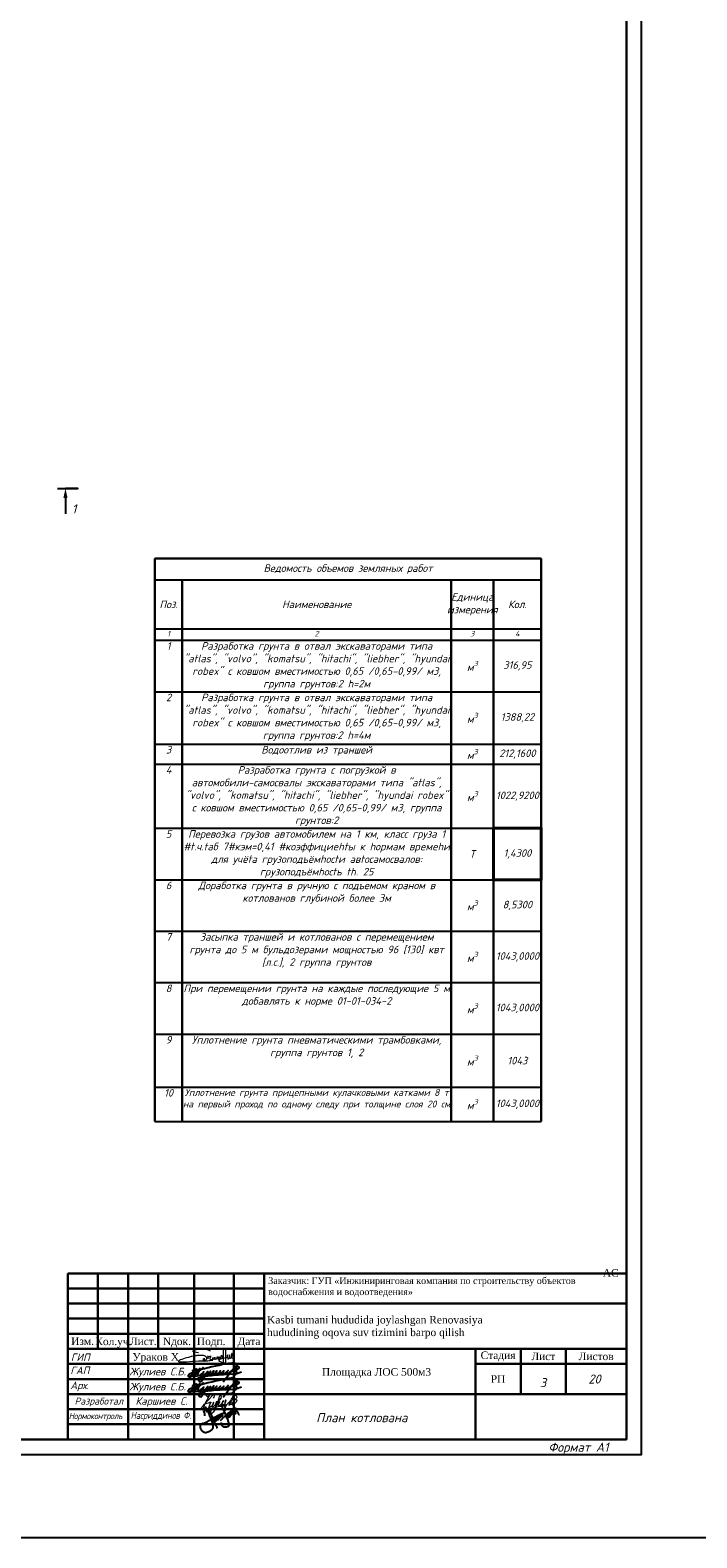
# Model space of a CAD drawing. Extents: x -119078 to 1619993, y 264752 to 340742.
# Tile 28 of 220: x 163047 to 185125, y 264752 to 314696. Entities that reach past the tile are written whole.
import ezdxf
from ezdxf.enums import TextEntityAlignment as Align

# ---------------------------------------------------------------- set-up
doc = ezdxf.new("R2010")
doc.units = 0
doc.header["$MEASUREMENT"] = 0
doc.linetypes.add('CONTI', pattern=[0])
doc.layers.get('0').update_dxf_attribs({"color": 250, "linetype": 'CONTI'})
for name, color, linetype in [('BC-Form$1$SHEET-TEXT', 7, 'Continuous'), ('PDF _Геометрия', 250, 'Continuous'), ('PDF _Сплошная заливка', 7, 'Continuous'), ('PDF _Текст', 7, 'Continuous'), ('SHTAMP', 250, 'Continuous')]:
    doc.layers.add(name, color=color, linetype=linetype)
doc.layers.add('Графа', color=7, linetype='Continuous', lineweight=30)
doc.layers.add('НАДПИСИ', color=7, linetype='Continuous', lineweight=13)
doc.layers.add('ПОДПИСИ', color=7, linetype='Continuous', lineweight=25, true_color=0xffffff)
doc.styles.add('ICOCPEUR', font='isocpeui.ttf')
doc.styles.add('ISO', font='times.ttf')
doc.styles.add('ISOCPEUR', font='isocpeui.ttf')
doc.styles.add('PDF ISOCPEUR Italic', font='isocpeui.ttf')
doc.styles.add('style2', font='times.ttf', dxfattribs={"height": 350})
doc.styles.add('ГОСТ 250', font='isocpeui.ttf', dxfattribs={"height": 250})
doc.styles.add('ГОСТ 300', font='isocpeui.ttf', dxfattribs={"height": 250})
doc.styles.add('ГОСТ 350', font='isocpeui.ttf', dxfattribs={"height": 350})

# ---------------------------------------------------------------- blocks, each defined once
blk = doc.blocks.new('*T663')
at = {"color": 5, "lineweight": 30, "transparency": 16777216}
for p, q in [((0, 0), (12793, 0)), ((0, 0), (0, -18643)), ((12793, -700), (12793, 0)), ((0, 0), (12793, 0)), ((0, -700), (0, 0)), ((12793, 0), (12793, -700)), ((0, -2330), (0, -700)), ((909, -700), (909, -2330)), ((909, -2330), (909, -700)), ((9807, -700), (9807, -2330)), ((9807, -2330), (9807, -700)), ((11218, -700), (11218, -2330)), ((11218, -2330), (11218, -700)), ((12793, -700), (12793, -2330)), ((12793, -2330), (12793, -700)), ((0, -2703), (0, -2330)), ((909, -2330), (909, -2703)), ((909, -2703), (909, -2330)), ((9807, -2330), (9807, -2703)), ((9807, -2703), (9807, -2330)), ((11218, -2330), (11218, -2703)), ((11218, -2703), (11218, -2330)), ((12793, -2330), (12793, -2703)), ((12793, -2703), (12793, -2330)), ((0, -4408), (0, -2703)), ((909, -2703), (909, -4408)), ((909, -4408), (909, -2703)), ((9807, -2703), (9807, -4408)), ((9807, -4408), (9807, -2703)), ((11218, -2703), (11218, -4408)), ((12793, -2703), (12793, -18643)), ((0, -6143), (0, -4408)), ((909, -4408), (909, -6143)), ((909, -6143), (909, -4408)), ((9807, -4408), (9807, -6143)), ((9807, -6143), (9807, -4408)), ((11218, -4408), (11218, -6143)), ((0, -6810), (0, -6143)), ((909, -6143), (909, -6810)), ((909, -6810), (909, -6143)), ((9807, -6143), (9807, -6810)), ((9807, -6810), (9807, -6143)), ((11218, -6143), (11218, -6810)), ((0, -8931), (0, -6810)), ((909, -6810), (909, -8931)), ((909, -8931), (909, -6810)), ((9807, -6810), (9807, -8931)), ((9807, -8931), (9807, -6810)), ((11218, -6810), (11218, -8931)), ((0, -10636), (0, -8931)), ((909, -8931), (909, -10636)), ((909, -10636), (909, -8931)), ((9807, -8931), (9807, -10636)), ((9807, -10636), (9807, -8931)), ((11218, -8931), (11218, -10636)), ((0, -12341), (0, -10636)), ((909, -10636), (909, -12341)), ((909, -12341), (909, -10636)), ((9807, -10636), (9807, -12341)), ((9807, -12341), (9807, -10636)), ((11218, -10636), (11218, -12341)), ((0, -14046), (0, -12341)), ((909, -12341), (909, -14046)), ((909, -14046), (909, -12341)), ((9807, -12341), (9807, -14046)), ((9807, -14046), (9807, -12341)), ((11218, -12341), (11218, -14046)), ((0, -15751), (0, -14046)), ((909, -14046), (909, -15751)), ((909, -15751), (909, -14046)), ((9807, -14046), (9807, -15751)), ((9807, -15751), (9807, -14046)), ((11218, -14046), (11218, -15751)), ((0, -17506), (0, -15751)), ((909, -15751), (909, -17506)), ((909, -17506), (909, -15751)), ((9807, -15751), (9807, -17506)), ((9807, -17506), (9807, -15751)), ((11218, -15751), (11218, -17506)), ((0, -18643), (0, -17506)), ((909, -17506), (909, -18643)), ((909, -18643), (909, -17506)), ((9807, -17506), (9807, -18643)), ((9807, -18643), (9807, -17506)), ((11218, -17506), (11218, -18643))]:
    blk.add_line(p, q, dxfattribs=at)
at = {"color": 163, "lineweight": -2, "transparency": 16777216}
for p, q in [((0, -700), (12793, -700)), ((0, -700), (909, -700)), ((909, -700), (9807, -700)), ((9807, -700), (11218, -700)), ((11218, -700), (12793, -700)), ((0, -2330), (909, -2330)), ((0, -2330), (909, -2330)), ((909, -2330), (9807, -2330)), ((909, -2330), (9807, -2330)), ((9807, -2330), (11218, -2330)), ((9807, -2330), (11218, -2330)), ((11218, -2330), (12793, -2330)), ((11218, -2330), (12793, -2330)), ((0, -2703), (909, -2703)), ((0, -2703), (909, -2703)), ((909, -2703), (9807, -2703)), ((909, -2703), (9807, -2703)), ((9807, -2703), (11218, -2703)), ((9807, -2703), (11218, -2703)), ((11218, -2703), (12793, -2703)), ((11218, -2703), (12793, -2703)), ((0, -4408), (909, -4408)), ((0, -4408), (909, -4408)), ((909, -4408), (9807, -4408)), ((909, -4408), (9807, -4408)), ((9807, -4408), (12793, -4408)), ((9807, -4408), (12793, -4408)), ((0, -6143), (909, -6143)), ((0, -6143), (909, -6143)), ((909, -6143), (9807, -6143)), ((909, -6143), (9807, -6143)), ((9807, -6143), (12793, -6143)), ((9807, -6143), (12793, -6143)), ((0, -6810), (909, -6810)), ((0, -6810), (909, -6810)), ((909, -6810), (9807, -6810)), ((909, -6810), (9807, -6810)), ((9807, -6810), (12793, -6810)), ((9807, -6810), (12793, -6810)), ((0, -8931), (909, -8931)), ((0, -8931), (909, -8931)), ((909, -8931), (9807, -8931)), ((909, -8931), (9807, -8931)), ((9807, -8931), (12793, -8931)), ((9807, -8931), (12793, -8931)), ((0, -10636), (909, -10636)), ((0, -10636), (909, -10636)), ((909, -10636), (9807, -10636)), ((909, -10636), (9807, -10636)), ((9807, -10636), (12793, -10636)), ((9807, -10636), (12793, -10636)), ((0, -12341), (909, -12341)), ((0, -12341), (909, -12341)), ((909, -12341), (9807, -12341)), ((909, -12341), (9807, -12341)), ((9807, -12341), (12793, -12341)), ((9807, -12341), (12793, -12341)), ((0, -14046), (909, -14046)), ((0, -14046), (909, -14046)), ((909, -14046), (9807, -14046)), ((909, -14046), (9807, -14046)), ((9807, -14046), (12793, -14046)), ((9807, -14046), (12793, -14046)), ((0, -15751), (909, -15751)), ((0, -15751), (909, -15751)), ((909, -15751), (9807, -15751)), ((909, -15751), (9807, -15751)), ((9807, -15751), (12793, -15751)), ((9807, -15751), (12793, -15751)), ((0, -17506), (909, -17506)), ((0, -17506), (909, -17506)), ((909, -17506), (9807, -17506)), ((909, -17506), (9807, -17506)), ((9807, -17506), (12793, -17506)), ((9807, -17506), (12793, -17506)), ((0, -18643), (909, -18643)), ((0, -18643), (12793, -18643)), ((909, -18643), (9807, -18643)), ((9807, -18643), (12793, -18643))]:
    blk.add_line(p, q, dxfattribs=at)
at = {"color": 0, "transparency": 16777216, "style": 'ISOCPEUR'}
for s, insert, char_height, width, attachment_point in [('{\\C256;Ведомость объемов земляных работ}', (6397, -350), 250, 12728.35, 5), ('{\\C6;Поз.}', (454, -1515), 250, 843.74, 5), ('{\\C6;Наименование}', (5358, -1515), 250, 8833, 5), ('{\\C6;Единица\\Pизмерения}', (10512, -1515), 250, 1345.85, 5), ('{\\C6;Кол.}', (12005, -1515), 250, 1510.73, 5), ('1', (454, -2395), 182, 843.74, 2), ('2', (5358, -2395), 182, 8833, 2), ('3', (10512, -2395), 182, 1345.85, 2), ('4', (12005, -2395), 182, 1510.73, 2), ('1', (454, -2768), 250, 843.74, 2), ('\\A1;{\\C256;Разработка грунта в отвал экскаваторами типа "atlas", "volvo", "komatsu", "hitachi", "liebher", "hyundai robex" с ковшом вместимостью 0,65 /0,65-0,99/ м3, группа грунтов:2 h=2м}', (5358, -2768), 250, 8833, 2), ('\\A1;м{\\H0.7x;\\S3^ ;}', (10512, -3555), 250, 1345.85, 5), ('\\A1;316,95', (12005, -3555), 250, 1510.73, 5), ('2', (454, -4473), 250, 843.74, 2), ('\\A1;{\\C256;Разработка грунта в отвал экскаваторами типа "atlas", "volvo", "komatsu", "hitachi", "liebher", "hyundai robex" с ковшом вместимостью 0,65 /0,65-0,99/ м3, группа грунтов:2 h=4м}', (5358, -4473), 250, 8833, 2), ('\\A1;м{\\H0.7x;\\S3^ ;}', (10512, -5275), 250, 1345.85, 5), ('\\A1;1388,22', (12005, -5275), 250, 1510.73, 5), ('3', (454, -6208), 250, 843.74, 2), ('\\A1;{\\C256;Водоотлив из траншей}', (5358, -6208), 250, 8833, 2), ('\\A1;м{\\H0.7x;\\S3^ ;}', (10512, -6476), 250, 1345.85, 5), ('212,1600', (12005, -6476), 250, 1510.73, 5), ('4', (454, -6875), 250, 843.74, 2), ('\\A1;{\\C256;Разработка грунта с погрузкой в автомобили-самосвалы экскаваторами типа "atlas", "volvo", "komatsu", "hitachi", "liebher", "hyundai robex" с ковшом вместимостью 0,65 /0,65-0,99/ м3, группа грунтов:2}', (5358, -6875), 250, 8833, 2), ('\\A1;м{\\H0.7x;\\S3^ ;}', (10512, -7870), 250, 1345.85, 5), ('1022,9200', (12005, -7870), 250, 1510.73, 5), ('\\A1;{\\C256;Перевозка грузов автомобилем на 1 км, класс груза 1 #t.ч.tаб 7#кэм=0,41 #коэффициehtы к hоpмам вpeмehи для учёtа гpузоподъёмhосtи авtосамосвалов: гpузоподъёмhосtь th. 25}', (5358, -8996), 250, 8833, 2), ('5', (454, -8996), 250, 843.74, 2), ('\\A1;Т', (10512, -9784), 250, 1345.85, 5), ('1,4300', (12005, -9784), 250, 1510.73, 5), ('6', (454, -10701), 250, 843.74, 2), ('\\A1;{\\C256;Доработка грунта в ручную с подъемом краном в котлованов глубиной более 3м}', (5358, -10701), 250, 8833, 2), ('\\A1;м{\\H0.7x;\\S3^ ;}', (10512, -11489), 250, 1345.85, 5), ('8,5300', (12005, -11489), 250, 1510.73, 5), ('7', (454, -12406), 250, 843.74, 2), ('\\A1;{\\C256;Засыпка траншей и котлованов с перемещением грунта до 5 м бульдозерами мощностью 96 [130] квт [л.с.], 2 группа грунтов}', (5358, -12406), 250, 8833, 2), ('\\A1;м{\\H0.7x;\\S3^ ;}', (10512, -13194), 250, 1345.85, 5), ('1043,0000', (12005, -13194), 250, 1510.73, 5), ('8', (454, -14111), 250, 843.74, 2), ('\\A1;{\\C256;При перемещении грунта на каждые последующие 5 м добавлять к норме 01-01-034-2}', (5358, -14111), 250, 8833, 2), ('\\A1;м{\\H0.7x;\\S3^ ;}', (10512, -14899), 250, 1345.85, 5), ('1043,0000', (12005, -14899), 250, 1510.73, 5), ('9', (454, -15816), 250, 843.74, 2), ('Уплотнение грунта пневматическими трамбовками, группа грунтов 1, 2', (5358, -15816), 250, 8833, 2), ('\\A1;м{\\H0.7x;\\S3^ ;}', (10512, -16629), 250, 1345.85, 5), ('1043', (12005, -16629), 250, 1510.73, 5), ('10', (454, -17571), 250, 843.74, 2), ('{\\H0.91667x;Уплотнение грунта прицепными кулачковыми катками 8 т на первый проход по одному следу при толщине слоя 20 см}', (5358, -17571), 250, 8833, 2), ('\\A1;м{\\H0.7x;\\S3^ ;}', (10512, -18075), 250, 1345.85, 5), ('1043,0000', (12005, -18075), 250, 1510.73, 5)]:
    blk.add_mtext(s, dxfattribs=dict(at, insert=insert, char_height=char_height, width=width, attachment_point=attachment_point))
blk = doc.blocks.new('подпис')
at = {"layer": 'ПОДПИСИ', "color": 5, "lineweight": 25}
for points in [[(11455381, 532519), (11455520, 532605, 0.17903), (11455562, 532678, 0.263953), (11455546, 532731, 0.190204), (11455439, 532772, 0.042436), (11455181, 532752, 0.013899), (11454174, 532517), (11454115, 532493), (11453882, 532380, 0.221782), (11453847, 532334, 0.270492), (11453872, 532305), (11455179, 532410)], [(11453991, 532491, -0.163413), (11454129, 532576, -0.667806), (11454158, 532540, -0.079434), (11453917, 532276, -0.866542), (11453898, 532297), (11453923, 532319), (11454158, 532478), (11454199, 532507), (11454264, 532591), (11454072, 532309)], [(11454383, 532593, 0.619534), (11454360, 532609), (11454273, 532534, 0.114252), (11454185, 532395, 0.215538), (11454192, 532353, 0.240273), (11454245, 532349, 0.08858), (11454403, 532470), (11454351, 532410), (11454342, 532400, 0.539095), (11454362, 532374, 0.111916), (11454481, 532411), (11454538, 532484), (11454481, 532411), (11454317, 532146, -0.358423), (11454264, 532125), (11454185, 532207, -0.402126), (11454221, 532260, -0.058846), (11454732, 532356), (11455438, 532399, 0.09128), (11455712, 532476)], [(11454538, 532484), (11454488, 532398, 0.645288), (11454510, 532376, 0.12897), (11454636, 532493), (11454594, 532430), (11454582, 532414, 0.693858), (11454605, 532387, 0.10028), (11454701, 532446), (11454746, 532507), (11454701, 532446), (11454684, 532424, 0.631808), (11454708, 532389, 0.142677), (11454805, 532452), (11454848, 532505), (11454805, 532452, 0.201941), (11454797, 532429, 0.536095), (11454830, 532405, 0.097167), (11454944, 532462), (11454981, 532503), (11454944, 532462, 0.197087), (11454932, 532431, 0.488157), (11454970, 532409, 0.093089), (11455064, 532466), (11455099, 532503), (11455064, 532466, 0.226804), (11455048, 532431, 0.355416), (11455073, 532410, 0.127937), (11455201, 532468), (11455246, 532517), (11455201, 532468, 0.196233), (11455177, 532420, 0.529409), (11455206, 532400, 0.061232), (11455381, 532519), (11455512, 532676), (11455381, 532519), (11455075, 532109)], [(11455512, 532676, -0.143099), (11455604, 532656, -0.470936), (11455617, 532604, -0.126724), (11455422, 532482), (11455497, 532497, -0.517832), (11455533, 532462, -0.176475), (11455420, 532289, -0.173079), (11455271, 532233, -0.163306), (11455188, 532261)]]:
    blk.add_lwpolyline(points, format="xyb", dxfattribs=at)
blk.add_lwpolyline([(11454115, 532493), (11454174, 532517)], dxfattribs=at)
blk = doc.blocks.new('A$C6E532752')
at = {"color": 5, "lineweight": 25}
for points in [[(385, 1433), (380, 1569), (321, 1749), (258, 1944), (210, 2040), (245, 2007), (287, 1975), (353, 1931), (399, 1918), (436, 1916), (474, 1941), (484, 1982), (467, 2067), (448, 2120), (427, 2157), (466, 2093), (506, 2007), (555, 1922), (602, 1823), (711, 1592), (749, 1491), (825, 1291), (868, 1187), (943, 996), (982, 875), (1013, 754), (1033, 630), (1049, 522), (1043, 416), (1007, 308), (929, 226), (815, 136), (704, 81), (535, 13), (402, 1), (314, 18), (227, 71), (137, 159), (35, 347), (12, 492), (8, 661), (75, 751), (214, 814), (217, 817), (216, 775), (183, 707), (202, 722), (286, 778), (362, 823), (424, 853), (563, 928), (732, 1029), (845, 1105), (994, 1192), (1118, 1257), (1274, 1345), (1396, 1407), (1523, 1482), (1750, 1594), (1859, 1632), (1962, 1660), (1991, 1660), (2000, 1660), (1991, 1645), (1977, 1626), (1958, 1608)], [(795, 1930), (766, 1944), (747, 1958), (732, 1969), (756, 1919), (777, 1862), (824, 1731), (861, 1650), (907, 1552), (928, 1465), (971, 1361), (999, 1299), (1019, 1250), (1060, 1148), (1086, 1070), (1110, 993), (1161, 879), (1222, 766), (1252, 693), (1282, 624), (1325, 551), (1377, 469), (1387, 437), (1386, 415), (1369, 406), (1365, 409)], [(1178, 1041), (1184, 1073), (1176, 1087), (1166, 1109), (1171, 1134), (1175, 1159), (1177, 1187), (1170, 1192), (1155, 1194), (1138, 1181), (1125, 1161), (1120, 1142), (1127, 1112), (1138, 1084), (1155, 1052), (1190, 1015), (1234, 985), (1242, 980), (1268, 979), (1299, 1007), (1323, 1038), (1339, 1067), (1360, 1126), (1356, 1168), (1352, 1190), (1349, 1211), (1349, 1234), (1349, 1252), (1349, 1274), (1336, 1239), (1333, 1223), (1331, 1214), (1303, 1209), (1299, 1204), (1292, 1181), (1255, 1176), (1246, 1151), (1262, 1110), (1275, 1085), (1290, 1052), (1311, 1034), (1336, 1025), (1363, 1024), (1376, 1037), (1388, 1050), (1400, 1068), (1415, 1091), (1432, 1156), (1432, 1174), (1430, 1222), (1431, 1266), (1434, 1282), (1437, 1297), (1451, 1312), (1473, 1314), (1479, 1329), (1484, 1345), (1526, 1340), (1527, 1344), (1546, 1371), (1546, 1380), (1542, 1322), (1532, 1234), (1508, 1194), (1491, 1173), (1470, 1154), (1447, 1141), (1418, 1134), (1396, 1131), (1373, 1136), (1360, 1149)], [(1432, 1173), (1448, 1157), (1470, 1132), (1480, 1125), (1492, 1119), (1505, 1118), (1514, 1125), (1521, 1131), (1537, 1145), (1550, 1156), (1574, 1181), (1594, 1207), (1603, 1226), (1607, 1239), (1610, 1253), (1618, 1282), (1623, 1317), (1626, 1344), (1633, 1391), (1631, 1422), (1631, 1443), (1618, 1419), (1610, 1399), (1600, 1381), (1603, 1340), (1618, 1317), (1635, 1297), (1651, 1291), (1665, 1290), (1718, 1369), (1719, 1381), (1720, 1403), (1732, 1431), (1741, 1451), (1744, 1471), (1745, 1490), (1738, 1508), (1729, 1509), (1728, 1503), (1719, 1486), (1713, 1471), (1705, 1444), (1705, 1428), (1716, 1413), (1732, 1404), (1746, 1399), (1763, 1396), (1785, 1399), (1799, 1408), (1822, 1417), (1835, 1426), (1857, 1435), (1869, 1444), (1878, 1455), (1881, 1471), (1881, 1481), (1878, 1494), (1875, 1503)], [(1530, 1229), (1542, 1212), (1557, 1204), (1585, 1194), (1591, 1202), (1609, 1200), (1619, 1205), (1645, 1223), (1669, 1249), (1676, 1260), (1685, 1281), (1698, 1313), (1704, 1324), (1704, 1324)], [(1707, 1036), (1747, 1085), (1819, 1144), (1891, 1238), (1979, 1313), (2059, 1391), (2165, 1488), (2229, 1542), (2393, 1677), (2462, 1724), (2559, 1807), (2641, 1860), (2722, 1913), (2859, 2009), (2948, 2051), (2989, 2062), (2996, 2055)], [(2046, 1804), (2070, 1872), (2101, 1944), (2114, 2003), (2114, 2056), (2099, 2124), (2074, 2222), (2014, 2300), (1903, 2360), (1855, 2376), (1801, 2377), (1790, 2368), (1792, 2336), (1800, 2288), (1808, 2236), (1818, 2191), (1846, 2131), (1865, 2061), (1890, 2014), (1957, 1858), (2009, 1770), (2053, 1685), (2113, 1541), (2153, 1434), (2222, 1250), (2279, 1118), (2326, 993), (2364, 847), (2392, 705), (2399, 624), (2394, 571), (2362, 528), (2328, 505), (2294, 490), (2254, 483), (2188, 477), (2145, 466), (2062, 466), (2017, 466), (1987, 466), (1945, 488), (1913, 509), (1883, 532), (1855, 575), (1823, 639), (1802, 682), (1783, 739), (1781, 758), (1779, 801), (1777, 848)], [(2279, 1502), (2265, 1461), (2269, 1420), (2262, 1364), (2265, 1307), (2279, 1265), (2318, 1252), (2345, 1254), (2408, 1314), (2444, 1368), (2453, 1397), (2475, 1468), (2472, 1514), (2466, 1559), (2461, 1588), (2461, 1627), (2469, 1644), (2486, 1658), (2454, 1623), (2450, 1578), (2446, 1520), (2451, 1481), (2483, 1457), (2515, 1454), (2551, 1457), (2569, 1493), (2574, 1512), (2589, 1561), (2590, 1562)], [(2397, 1571), (2370, 1532), (2367, 1503), (2363, 1469), (2365, 1423), (2380, 1396), (2400, 1370), (2431, 1346), (2460, 1344), (2480, 1343), (2493, 1365), (2509, 1392), (2560, 1447), (2580, 1567), (2580, 1600), (2569, 1621), (2561, 1642), (2559, 1671), (2569, 1698), (2582, 1730), (2598, 1762), (2618, 1772)], [(2574, 1491), (2603, 1515), (2618, 1528), (2634, 1555), (2641, 1569), (2660, 1604), (2700, 1636), (2712, 1646), (2728, 1666), (2742, 1685), (2773, 1745), (2779, 1787), (2782, 1808), (2782, 1823), (2775, 1790), (2778, 1776), (2794, 1755), (2801, 1749), (2815, 1746), (2842, 1749)], [(2582, 1588), (2614, 1576), (2640, 1580), (2650, 1592), (2662, 1606), (2679, 1631), (2687, 1673), (2683, 1709), (2675, 1731), (2672, 1756), (2670, 1792), (2677, 1808), (2688, 1818), (2704, 1820), (2713, 1818)], [(2743, 2429), (2709, 2488), (2682, 2516), (2685, 2488), (2725, 2429), (2737, 2401), (2759, 2329), (2784, 2236), (2802, 2186), (2816, 2124), (2836, 2048), (2868, 1947), (2878, 1890), (2884, 1840), (2893, 1773), (2934, 1685), (2949, 1650), (2957, 1619), (2962, 1588), (2967, 1626), (2967, 1657), (2971, 1688), (2988, 1767), (3019, 1821), (3030, 1831), (3088, 1813), (3106, 1778), (3119, 1748), (3153, 1695), (3166, 1642), (3207, 1585), (3241, 1543), (3278, 1532), (3308, 1535)]]:
    blk.add_spline(points, degree=3, dxfattribs=at)
blk = doc.blocks.new('A$C194E077B')
at = {"color": 5, "lineweight": 20}
for points in [[(42, -99), (83, -76), (96, -68), (110, -53), (122, -42), (131, -27), (137, -5), (137, 22), (125, 42), (110, 57), (100, 67), (80, 78), (58, 91), (13, 103), (-19, 112), (-87, 112), (-127, 112), (-231, 105), (-249, 100), (-271, 100), (-317, 88), (-348, 80), (-409, 70), (-436, 66), (-497, 49), (-543, 37), (-617, 24), (-665, 5), (-728, -12), (-787, -37), (-841, -58), (-859, -64), (-880, -77), (-894, -91), (-904, -101), (-904, -112), (-894, -123), (-871, -130), (-840, -134), (-808, -134), (-760, -134), (-737, -134), (-654, -127), (-612, -124), (-491, -116), (-389, -109), (-287, -102), (-158, -97), (-39, -97), (85, -89), (174, -89), (222, -82), (269, -75), (318, -67), (369, -63), (369, -63)], [(-162, 200), (-240, 221), (-364, 241), (-364, 276), (-310, 307), (-248, 324), (-145, 351), (-37, 351), (76, 351), (195, 319), (266, 278)], [(0, 0), (0, -92)], [(41, 2), (41, -98)], [(203, -24), (196, 1), (191, 21), (185, 44), (185, 65), (176, 81), (169, 93), (189, 73), (200, 70), (220, 70), (242, 70), (259, 75), (272, 78), (279, 90), (279, 70), (274, 51), (262, 26), (252, 0), (252, -16), (261, -33), (282, -45), (303, -50), (329, -43), (347, -33), (361, -19), (368, -6), (371, 33), (368, -6), (372, -22), (382, -27), (392, -33), (406, -29), (418, -26), (433, -12), (438, -3), (438, 39), (438, -3), (453, -18), (464, -25), (477, -25), (504, -20), (521, -3), (528, 9), (524, 23), (522, 41), (522, 48), (526, 55), (535, 63), (549, 63), (569, 49), (579, 25), (585, 1), (580, -18), (565, -26), (549, -26), (531, -8), (528, 9)], [(835, 300), (835, -171), (799, -177), (729, -165), (620, -121), (593, -75), (602, -42), (665, -20), (730, 7), (798, 17), (885, 36), (885, 36), (905, 45)], [(593, 2), (615, 20), (621, 30), (635, 45), (637, 70), (635, 45), (635, 19), (646, 1), (664, -10), (680, -10), (701, 0), (705, 13), (705, 35), (699, 66), (686, 94), (680, 122)], [(682, 123), (691, 107), (705, 87), (717, 87)], [(748, 299), (746, -138)], [(898, 116), (898, 60), (906, 31), (917, -11)], [(910, 55), (903, 116)], [(952, -13), (967, 14), (978, 53), (978, 112), (973, 131)], [(962, 114), (967, 97), (978, 53), (987, 20), (1013, 5), (1032, 10), (1061, 39), (1076, 96), (1076, 123), (1074, 180)], [(1064, 182), (1056, 151), (1045, 113), (1045, 80), (1055, 46), (1070, 20), (1088, 9), (1109, 9), (1132, 31), (1138, 57), (1138, 93)]]:
    blk.add_lwpolyline(points, dxfattribs=at)
for centre, radius, start, end in [((681, 122), 1.13, 41.4, 190.5897), ((901, 116), 2.8, 15.3098, 164.5601), ((899, 54), 10.7, 301.2071, 10.1496), ((979, 116), 16.6, 111.912, 188.6151), ((1068, 178), 5.72, 18.1801, 138.9915), ((935, -4), 19.1, 202.8625, 330.9274)]:
    blk.add_arc(centre, radius, start, end, dxfattribs=at)
blk = doc.blocks.new('ПЛДПИС')
at = {"color": 0, "linetype": 'ByBlock', "lineweight": 9}
for points in [[(1768167, 34601), (1768274, 34710), (1768312, 34693), (1768357, 34634), (1768439, 34683), (1768465, 34730), (1768458, 34730), (1768452, 34716), (1768444, 34693), (1768248, 34291), (1768239, 34262), (1768224, 34236), (1768215, 34224), (1768175, 34213), (1768276, 34380), (1768300, 34412), (1768456, 34579), (1768495, 34627), (1768529, 34664), (1768567, 34702), (1768592, 34709), (1768598, 34695), (1768596, 34655), (1768563, 34579)], [(1768291, 34400), (1768434, 34437), (1768462, 34447), (1768479, 34446), (1768464, 34405), (1768450, 34379), (1768443, 34362), (1768432, 34337), (1768424, 34314), (1768403, 34251), (1768390, 34195), (1768377, 34148), (1768363, 34113), (1768320, 34171), (1768390, 34246), (1768422, 34269), (1768477, 34304), (1768517, 34328), (1768535, 34345), (1768555, 34375), (1768568, 34396), (1768582, 34424), (1768584, 34440), (1768567, 34435), (1768560, 34422), (1768555, 34411), (1768548, 34391), (1768537, 34364), (1768531, 34347), (1768524, 34324), (1768521, 34309), (1768519, 34300), (1768519, 34289), (1768544, 34292), (1768564, 34304), (1768593, 34331), (1768637, 34368), (1768668, 34404), (1768686, 34438), (1768686, 34457), (1768678, 34464), (1768654, 34428), (1768646, 34402), (1768637, 34371), (1768633, 34343), (1768632, 34323), (1768635, 34310), (1768652, 34308), (1768663, 34317), (1768696, 34351), (1768732, 34384), (1768762, 34415), (1768778, 34444), (1768780, 34462), (1768775, 34466), (1768760, 34450), (1768751, 34420), (1768740, 34380), (1768734, 34359), (1768732, 34347), (1768736, 34333), (1768748, 34323), (1768768, 34330), (1768801, 34358), (1768825, 34380), (1768869, 34428), (1768893, 34461), (1768900, 34485), (1768892, 34487), (1768873, 34465), (1768858, 34431), (1768850, 34405), (1768845, 34386), (1768845, 34357), (1768850, 34342), (1768867, 34334), (1768880, 34339), (1768915, 34364), (1768944, 34396), (1768964, 34438), (1768983, 34482), (1768980, 34511), (1768959, 34502), (1768953, 34480), (1768949, 34444), (1768944, 34409), (1768941, 34371), (1768942, 34347), (1768944, 34344), (1768954, 34339), (1768979, 34347), (1769007, 34370), (1769056, 34414), (1769101, 34463), (1769168, 34549), (1769212, 34624), (1769245, 34696), (1769263, 34731), (1769265, 34761), (1769252, 34754), (1769242, 34732), (1769241, 34724), (1769233, 34693), (1769221, 34653), (1769196, 34589), (1769166, 34514), (1769144, 34459), (1769121, 34409), (1769111, 34382), (1769099, 34350), (1769096, 34345), (1769092, 34342), (1769085, 34339), (1769087, 34355), (1769094, 34373), (1769101, 34389), (1769126, 34445), (1769163, 34518), (1769186, 34556), (1769203, 34585), (1769232, 34625), (1769258, 34661), (1769292, 34681), (1769309, 34674), (1769332, 34643), (1769333, 34586), (1769305, 34557), (1769265, 34526), (1769235, 34515), (1769217, 34514), (1769213, 34521), (1769263, 34541), (1769302, 34539), (1769332, 34526), (1769343, 34499), (1769323, 34458), (1769301, 34426), (1769267, 34400), (1769223, 34379), (1769168, 34371), (1769130, 34373), (1769121, 34381), (1769121, 34411)], [(1768636, 34367), (1768797, 34545), (1768832, 34624), (1768811, 34686), (1768788, 34673), (1768773, 34647), (1768752, 34588), (1768723, 34494), (1768702, 34421), (1768681, 34356), (1768651, 34269), (1768487, 34082), (1768486, 34142), (1768627, 34279), (1768815, 34318), (1769007, 34332)]]:
    blk.add_spline(points, degree=3, dxfattribs=at)
blk = doc.blocks.new('A$Cbab827f9')
at = {"layer": 'Графа'}
for p, q in [((-18500, 5500), (0, 5500)), ((-18500, 5500), (0, 5500)), ((-18500, 5500), (-18500, 0)), ((-17500, 5500), (-17500, 3000)), ((-16500, 5500), (-16500, 0)), ((-15500, 5500), (-15500, 3000)), ((-14314, 5500), (-14314, 0)), ((-13000, 5500), (-13000, 0)), ((-12000, 5500), (-12000, 0)), ((0, 5500), (0, 0)), ((0, 5500), (0, 0)), ((-18500, 5000), (-12000, 5000)), ((-18500, 4500), (-12000, 4500)), ((-12000, 4500), (0, 4500)), ((-18500, 4000), (-12000, 4000)), ((-18500, 3500), (-12000, 3500)), ((-18500, 3000), (0, 3000)), ((-5000, 3000), (-5000, 0)), ((-3500, 3000), (-3500, 1500)), ((-2000, 3000), (-2000, 1500)), ((-18500, 2500), (-12000, 2500)), ((-5000, 2500), (0, 2500)), ((-18500, 2000), (-12000, 2000)), ((-18500, 1500), (-12000, 1500)), ((-12000, 1500), (0, 1500)), ((-18500, 1000), (-12000, 1000)), ((-18500, 500), (-12000, 500)), ((-18500, 0), (0, 0)), ((-18500, 0), (0, 0))]:
    blk.add_line(p, q, dxfattribs=at)
at = {"color": 7, "lineweight": 30, "xscale": 0.8941363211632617, "yscale": 0.8941363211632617, "zscale": 0.8941363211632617}
blk.add_blockref('A$C194E077B', (-14020, 2684), dxfattribs=at)
at = {"color": 1, "lineweight": 15, "xscale": 0.9504, "yscale": 0.9504, "zscale": 0.9504}
for p in [(-10900254, -503824), (-10900254, -504324)]:
    blk.add_blockref('подпис', p, dxfattribs=at)
at = {"color": 5, "linetype": 'ByBlock', "lineweight": 9}
blk.add_blockref('ПЛДПИС', (-1782243, -33214), dxfattribs=at)
at = {"color": 2, "lineweight": 40, "xscale": 0.3934101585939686, "yscale": 0.3934101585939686, "zscale": 0.3934101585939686}
blk.add_blockref('A$C6E532752', (-14109, 221), dxfattribs=at)
at = {"style": 'ISOCPEUR'}
for s, p in [('ГAП            ', (-18415, 2164)), ('Арх.  ', (-18415, 1664))]:
    blk.add_text(s, height=250, dxfattribs=at).set_placement(p)
at = {"color": 7, "linetype": 'ByBlock', "lineweight": 25, "style": 'ГОСТ 300'}
blk.add_text('20', height=300, dxfattribs=at).set_placement((-1261, 1850, 0))
at = {"color": 18, "lineweight": 30, "true_color": 0x000000, "insert": (-780, 5640), "char_height": 300, "attachment_point": 1, "style": 'ISO'}
blk.add_mtext_dynamic_manual_height_columns('\\pi14405.478;{\\C256; \\H0.83333x;\\C7;АС}', width=5530.42, gutter_width=2000, heights=[0], dxfattribs=at)
at = {"insert": (-18397, 2846, 0), "char_height": 250, "attachment_point": 1, "style": 'ISOCPEUR'}
blk.add_mtext_dynamic_manual_height_columns('ГИП', width=1128.03, gutter_width=1500, heights=[0], dxfattribs=at)
at = {"color": 7, "lineweight": 20, "insert": (-16356, 2857), "char_height": 250, "attachment_point": 1, "style": 'ISO'}
blk.add_mtext_dynamic_manual_height_columns('Ураков Х', width=2171.11, gutter_width=1500, heights=[0], dxfattribs=at)
at = {"attachment_point": 1}
for s, insert, char_height, width, style in [('\\pxi7.19849;Площадка ЛОС 500м3', (-11883, 2361), 250, 5930.2, 'ISO'), ('{\\W0.95;\\T0.95;Нормоконтроль}', (-18469, 881), 210, 1971.75, 'ISOCPEUR')]:
    blk.add_mtext(s, dxfattribs=dict(at, insert=insert, char_height=char_height, width=width, style=style))
at = {"color": 3, "lineweight": 30, "insert": (-16415, 911), "char_height": 230, "width": 2499.02, "attachment_point": 1, "style": 'PDF ISOCPEUR Italic'}
blk.add_mtext('\\pt500;{\\W0.8;\\C7;Насриддинов Ф.}', dxfattribs=at)
at = {"layer": 'BC-Form$1$SHEET-TEXT', "width": 12000, "attachment_point": 5, "style": 'ГОСТ 350'}
for s, insert, char_height in [('Разработал', (-17469, 1237), 230), ('Каршиев С.', (-15395, 1237), 250)]:
    blk.add_mtext(s, dxfattribs=dict(at, insert=insert, char_height=char_height))
at = {"layer": 'SHTAMP', "style": 'ГОСТ 250'}
for p in [(-16456, 2123), (-16456, 1623)]:
    blk.add_text('Жулиев С.Б. ', height=250, dxfattribs=at).set_placement(p)
at = {"layer": 'SHTAMP', "attachment_point": 4, "style": 'style2'}
for s, insert, char_height, width in [('\\pxi0.02539,ql;Заказчик: ГУП «Инжиниринговая компания по строительству объектов водоснабжения и водоотведения» ', (-11864, 5041), 220, 10364.55), ('{\\H1.00436x;\\C7;Kasbi tumani hududida joylashgan Renovasiya \\Phududining oqova suv tizimini barpo\\C256; qilish}', (-11901, 3715), 250, 11834.1)]:
    blk.add_mtext(s, dxfattribs=dict(at, insert=insert, char_height=char_height, width=width))
at = {"layer": 'НАДПИСИ', "linetype": 'Continuous', "ltscale": 1000, "style": 'ISO'}
for s, p in [('Изм.', (-18009, 3255)), ('Кол.уч.', (-16988, 3248)), ('Лист.', (-16000, 3250)), ('Nдок.', (-14885, 3250)), ('Подп.', (-13750, 3250)), ('Дата', (-12500, 3250))]:
    blk.add_text(s, height=250, dxfattribs=at).set_placement(p, align=Align.MIDDLE_CENTER)
at = {"layer": 'НАДПИСИ', "linetype": 'Continuous', "ltscale": 1000, "char_height": 250, "attachment_point": 5, "style": 'ISO'}
for s, insert, width in [('Стадия', (-4250, 2750), 1400), ('Лист', (-2750, 2750), 1400), ('Листов', (-1000, 2750), 1900), ('РП', (-4250, 2000), 12000)]:
    blk.add_mtext(s, dxfattribs=dict(at, insert=insert, width=width))

msp = doc.modelspace()

# ---------------------------------------------------------------- linework, layer by layer
at = {"color": 3}
msp.add_lwpolyline([(919564.339, 264752.208), (-119077.586, 264752.208), (-119077.586, 340741.932), (919564.339, 340741.932)], close=True, dxfattribs=at)
at = {"color": 1, "lineweight": 40}
msp.add_lwpolyline([(178394.896, 288259.528), (179970.637, 288259.528), (179970.637, 286554.468), (178394.896, 286554.468)], close=True, dxfattribs=at)
at = {"layer": 'PDF _Геометрия', "lineweight": -3}
msp.add_lwpolyline([(99191.151, 267513.75), (183291.151, 267513.75), (183291.151, 326913.75), (99191.151, 326913.75)], close=True, dxfattribs=at)
at = {"layer": 'PDF _Геометрия', "lineweight": 30}
msp.add_lwpolyline([(101191.151, 268013.75), (182791.151, 268013.75), (182791.151, 326413.75), (101191.151, 326413.75)], close=True, dxfattribs=at)
at = {"layer": 'PDF _Геометрия', "color": 7, "lineweight": -3}
for points in [[(163953.355, 299513.397), (164630.706, 299513.397), (164215.829, 299513.397)], [(164215.829, 299200.122), (164215.829, 298675.175)]]:
    msp.add_lwpolyline(points, dxfattribs=at)
at = {"layer": 'PDF _Сплошная заливка', "lineweight": 30, "transparency": 33554559}
msp.add_solid([(164215.829, 299513.397), (164283.564, 299200.122), (164148.094, 299200.122)], dxfattribs=at)

# ---------------------------------------------------------------- block references
msp.add_blockref('*T663', (167177.285, 297190.844))
at = {"color": 1, "lineweight": 30}
msp.add_blockref('A$Cbab827f9', (182791.604, 268013.296), dxfattribs=at)

# ---------------------------------------------------------------- texts
at = {"linetype": 'Continuous', "lineweight": 25, "ltscale": 15, "insert": (12863.76, 311222.017), "char_height": 250, "width": 17877.44941, "attachment_point": 1, "style": 'ICOCPEUR'}
msp.add_mtext('\\pi4862.31;{\\H1.16667x;\\LАнтисейсмические мероприятия\\P\\pi0;\\H0.71428x;\\l       Для обеспечения сейсмостойкости несущих конструкций и фундаментов соблюдены все условия КМК 2.01.03-19 «Строительство в сейсмических районах».\\P\\pi5355.138;\\H1.4x;\\LАнтикоррозионная защита\\l\\P\\pi0;\\H0.71428x;       Защита конструкций от коррозии должна производиться в соответствии КМК 2.03.11-96 "Защита строительных конструкций от коррозии" ГОСТ 9.402-2004 «Покрытия лакокрасочные. Подготовка (металлических поверхностей перед окрашиванием». Антикоррозионное покрытие должно обеспечивать защиту конструкций. \\P       \\A1;Все несущие металлоконструкции грунтовать и\\A0; окрасить эмалью ПФ-115 (ГОСТ6465-76) за 2 раза по грунтовке ГФ-021 (ГОСТ 25129-82)\\A1;.\\P      Для железобетонных конструкций использовать бетон \\A0;на портландцементе по ГОСТ 10178-85*,\\A1; водонепроницаемости W\\A0;4\\A1; и морозостойкостью F100\\A0;.\\A1;\\P\\A0;       \\A1;Все \\A0;поверхности бетонных и ж.б конструкций, соприкасающиеся с грунтом обмазать \\A1;\\C256;горячим битумом за 2 раза\\A0;\\C0; по ГОСТ 28379-89.}\\P\\pi5566.64787;{\\H1.16666x;\\LАнтипросадочные мероприятия\\A1;\\l\\P\\pi0;\\H0.71428x;        В соответствии с требованиями КМК 2.02.01-98 приняты противопросадочные мероприятия для первого типа грунтовых условий. Для устранения просадочных свойств грунтов I типа предусмотрено уплотнение тяжелыми трамбовками грунтов в основании котлованов и устройство подготовки из бетона класса В7,5. Насыпные грунты и строительный мусор толщиной до 1,5м удалить и заменить засыпкой из ГПС до бетонной подготовки.}', dxfattribs=at)
at = {"layer": 'PDF _Текст', "lineweight": 30, "attachment_point": 7, "style": 'PDF ISOCPEUR Italic'}
for s, insert, char_height in [('1', (164430.211, 298690.568), 299.975), ('3', (179925.563, 269743.234), 299.975), ('Формат A1', (180208.222, 267522.743), 299.9754)]:
    msp.add_mtext(s, dxfattribs=dict(at, insert=insert, char_height=char_height))
at = {"layer": 'PDF _Текст', "color": 251, "lineweight": 30, "true_color": 0x535353, "insert": (172520.057, 268584.241), "char_height": 299.97538, "attachment_point": 7, "style": 'PDF ISOCPEUR Italic'}
msp.add_mtext('План котлована', dxfattribs=at)

doc.saveas('drawing.dxf')
